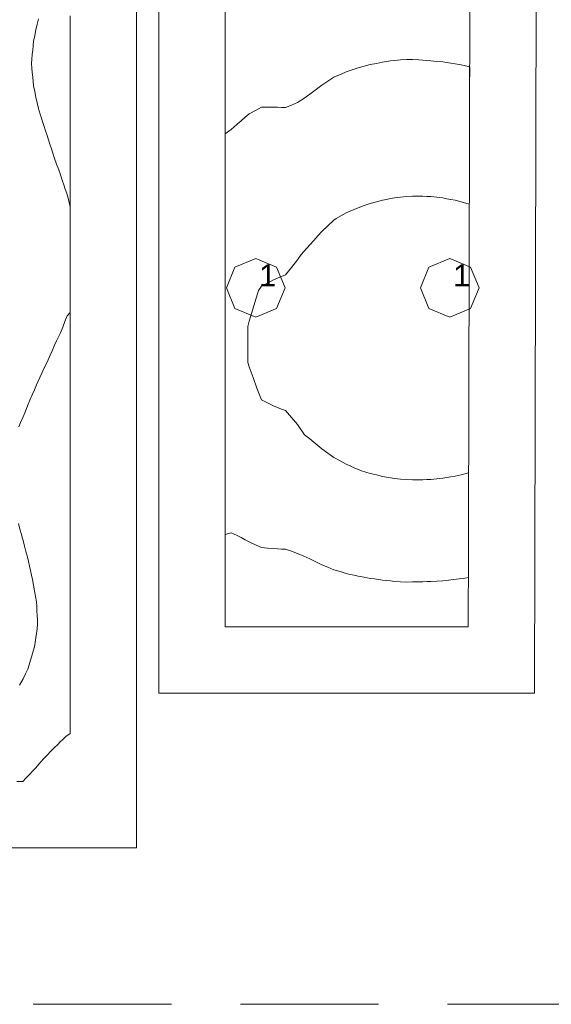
# Model space of a CAD drawing. Header units: millimetres. Extents: x -3350 to 1628655, y -3400 to 242269.
# Tile 43 of 73: x 1557364 to 1559770, y 10963 to 15421. Entities that reach past the tile are written whole.
import ezdxf
from ezdxf.xclip import XClip

# ---------------------------------------------------------------- set-up
doc = ezdxf.new("R2010")
doc.units = ezdxf.units.MM
doc.header["$MEASUREMENT"] = 0
doc.header["$XCLIPFRAME"] = 0
doc.linetypes.add('B0402', pattern=[937.5, 625, -312.5])
for name, color, linetype in [('19077_E_2-04_2_0', 7, 'Continuous'), ('19077_E_2-04_2_DLXLUMEX', 7, 'Continuous'), ('19077_E_2-04_2_New_0', 7, 'Continuous'), ('19077_E_2-04_2_New_DLXISO', 7, 'Continuous'), ('19077_E_2-04_2_New_DLXLUM', 7, 'Continuous')]:
    doc.layers.add(name, color=color, linetype=linetype)
doc.styles.add('GENERATED_STYLE_1', font='txt')

# ---------------------------------------------------------------- blocks, each defined once
blk = doc.blocks.new('Drawing_1_2', base_point=(1545683.5, -2338.8))
at = {"layer": '19077_E_2-04_2_New_0', "color": 6, "linetype": 'Continuous', "lineweight": 0}
for p, q in [((1557993.3, 33272.5), (1557993.3, 12372.5)), ((1557993.3, 12372.5), (1557993.3, 33272.5)), ((1557993.3, 12372.5), (1557993.3, 33272.5)), ((1557993.3, 33272.5), (1557993.3, 12372.5)), ((1557993.3, 12372.5), (1557993.3, 33272.5)), ((1557993.3, 12372.5), (1557993.3, 33272.5)), ((1557993.3, 33272.5), (1557993.3, 12372.5)), ((1559746.4, 33272.5), (1559693.3, 12372.5)), ((1559693.3, 12372.5), (1559746.4, 33272.5)), ((1559746.4, 33272.5), (1559693.3, 12372.5)), ((1559746.4, 33272.5), (1559693.3, 12372.5)), ((1559693.3, 12372.5), (1559746.4, 33272.5)), ((1559746.4, 33272.5), (1559693.3, 12372.5)), ((1559693.3, 12372.5), (1559746.4, 33272.5)), ((1557893.3, 11672.5), (1557893.3, 18772.5)), ((1557893.3, 18772.5), (1557893.3, 11672.5)), ((1557893.3, 18772.5), (1557893.3, 11672.5)), ((1557893.3, 11672.5), (1557893.3, 18772.5)), ((1557993.3, 12372.5), (1557993.4, 12372.5)), ((1559693.3, 12372.5), (1557993.3, 12372.5)), ((1557993.3, 12372.5), (1557993.4, 12372.5)), ((1557993.3, 12372.5), (1559693.3, 12372.5)), ((1559693.3, 12372.5), (1557993.3, 12372.5)), ((1557993.3, 12372.5), (1557993.4, 12372.5)), ((1559693.3, 12372.5), (1557993.3, 12372.5)), ((1557993.3, 12372.5), (1557993.4, 12372.5)), ((1557993.3, 12372.5), (1559693.3, 12372.5)), ((1559693.3, 12372.5), (1557993.3, 12372.5)), ((1557993.3, 12372.5), (1559693.3, 12372.5)), ((1559693.3, 12372.5), (1559693.4, 12372.5)), ((1559693.3, 12372.5), (1559693.4, 12372.5)), ((1559693.3, 12372.5), (1559693.4, 12372.5)), ((1559693.3, 12372.5), (1559693.4, 12372.5)), ((1557893.3, 11672.5), (1552743.3, 11672.5)), ((1552743.3, 11672.5), (1557893.3, 11672.5)), ((1557893.3, 11672.5), (1552743.3, 11672.5)), ((1552743.3, 11672.5), (1557893.3, 11672.5)), ((1557893.3, 11672.5), (1557893.4, 11672.5)), ((1557893.3, 11672.5), (1557893.4, 11672.5))]:
    blk.add_line(p, q, dxfattribs=at)
at = {"layer": '19077_E_2-04_2_New_DLXISO', "color": 30, "linetype": 'Continuous', "lineweight": 0, "flags": 128}
blk.add_lwpolyline([(1558293.3, 15462.9), (1558293.3, 15393.2), (1558293.3, 15323.4), (1558293.3, 15253.7), (1558293.3, 15183.9), (1558293.3, 15114.1), (1558293.3, 15044.4), (1558293.3, 14974.6), (1558293.3, 14904.9), (1558293.3, 14835.1), (1558293.3, 14765.3), (1558293.3, 14695.6), (1558293.3, 14625.8), (1558293.3, 14556.1), (1558293.3, 14486.3), (1558293.3, 14416.5), (1558293.3, 14346.8), (1558293.3, 14277), (1558293.3, 14207.3), (1558293.3, 14137.5), (1558293.3, 14067.8), (1558293.3, 13998), (1558293.3, 13928.2), (1558293.3, 13858.5), (1558293.3, 13788.7), (1558293.3, 13719), (1558293.3, 13649.2), (1558293.3, 13579.4), (1558293.3, 13509.7), (1558293.3, 13439.9), (1558293.3, 13370.2), (1558293.3, 13300.4), (1558293.3, 13230.6), (1558293.3, 13160.9), (1558293.3, 13091.1), (1558293.3, 13021.4), (1558293.3, 12951.6), (1558293.3, 12881.8), (1558293.3, 12812.1), (1558293.3, 12742.3), (1558293.3, 12672.6), (1558316.7, 12672.5), (1558340.2, 12672.5), (1558363.6, 12672.5), (1558387, 12672.5), (1558410.4, 12672.5), (1558433.8, 12672.5), (1558457.3, 12672.5), (1558480.7, 12672.5), (1558504.1, 12672.5), (1558527.5, 12672.5), (1558550.9, 12672.5), (1558574.4, 12672.5), (1558597.8, 12672.5), (1558621.2, 12672.5), (1558644.6, 12672.5), (1558668, 12672.5), (1558691.5, 12672.5), (1558714.9, 12672.5), (1558738.3, 12672.5), (1558761.7, 12672.5), (1558785.1, 12672.5), (1558808.6, 12672.5), (1558832, 12672.5), (1558855.4, 12672.5), (1558878.8, 12672.5), (1558902.2, 12672.5), (1558925.7, 12672.5), (1558949.1, 12672.5), (1558972.5, 12672.5), (1558995.9, 12672.5), (1559019.3, 12672.5), (1559042.8, 12672.5), (1559066.2, 12672.5), (1559089.6, 12672.5), (1559113, 12672.5), (1559136.4, 12672.5), (1559159.9, 12672.5), (1559183.3, 12672.5), (1559206.7, 12672.5), (1559230.1, 12672.5), (1559253.5, 12672.5), (1559277, 12672.5), (1559300.4, 12672.5), (1559323.8, 12672.5), (1559347.2, 12672.5), (1559370.6, 12672.5), (1559394.1, 12672.5), (1559394.2, 12742.3), (1559394.4, 12812.1), (1559394.6, 12881.8), (1559394.8, 12951.6), (1559395, 13021.3), (1559395.1, 13091.1), (1559395.3, 13160.9), (1559395.5, 13230.6), (1559395.7, 13300.4), (1559395.8, 13370.1), (1559396, 13439.9), (1559396.2, 13509.7), (1559396.4, 13579.4), (1559396.6, 13649.2), (1559396.7, 13718.9), (1559396.9, 13788.7), (1559397.1, 13858.5), (1559397.3, 13928.2), (1559397.4, 13998), (1559397.6, 14067.7), (1559397.8, 14137.5), (1559398, 14207.3), (1559398.1, 14277), (1559398.3, 14346.8), (1559398.5, 14416.5), (1559398.7, 14486.3), (1559398.9, 14556), (1559399, 14625.8), (1559399.2, 14695.6), (1559399.4, 14765.3), (1559399.6, 14835.1), (1559399.7, 14904.8), (1559399.9, 14974.6), (1559400.1, 15044.4), (1559400.3, 15114.1), (1559400.4, 15183.9), (1559400.6, 15253.6), (1559400.8, 15323.4), (1559401, 15393.2), (1559401.2, 15462.9)], dxfattribs=at)
at = {"layer": '19077_E_2-04_2_New_DLXISO', "color": 5, "linetype": 'Continuous', "lineweight": 0, "flags": 128}
blk.add_lwpolyline([(1557350.8, 11972.5), (1557379, 11972.5), (1557394.2, 11988.9), (1557408.5, 12004.2), (1557422.7, 12019.5), (1557436.9, 12034.8), (1557451.1, 12050.1), (1557472.1, 12074.1), (1557488.8, 12091.6), (1557505.5, 12109.1), (1557522.2, 12126.6), (1557535, 12138.9), (1557547.8, 12151.1), (1557560.5, 12163.4), (1557573.3, 12175.7), (1557593.3, 12189.2), (1557593.3, 12210.9), (1557593.3, 12232.5), (1557593.3, 12254.2), (1557593.3, 12275.9), (1557593.3, 12297.5), (1557593.3, 12319.2), (1557593.3, 12340.9), (1557593.3, 12362.5), (1557593.3, 12384.2), (1557593.3, 12405.9), (1557593.3, 12427.5), (1557593.3, 12449.2), (1557593.3, 12470.9), (1557593.3, 12492.5), (1557593.3, 12514.2), (1557593.3, 12535.9), (1557593.3, 12557.5), (1557593.3, 12579.2), (1557593.3, 12600.9), (1557593.3, 12622.5), (1557593.3, 12644.2), (1557593.3, 12665.9), (1557593.3, 12687.5), (1557593.3, 12709.2), (1557593.3, 12730.9), (1557593.3, 12752.5), (1557593.3, 12774.2), (1557593.3, 12795.9), (1557593.3, 12817.5), (1557593.3, 12839.2), (1557593.3, 12860.9), (1557593.3, 12882.5), (1557593.3, 12904.2), (1557593.3, 12925.9), (1557593.3, 12947.5), (1557593.3, 12969.2), (1557593.3, 12990.9), (1557593.3, 13012.5), (1557593.3, 13034.2), (1557593.3, 13055.9), (1557593.3, 13077.5), (1557593.3, 13099.2), (1557593.3, 13120.9), (1557593.3, 13142.5), (1557593.3, 13164.2), (1557593.3, 13185.9), (1557593.3, 13207.5), (1557593.3, 13229.2), (1557593.3, 13250.9), (1557593.3, 13272.5), (1557593.3, 13294.2), (1557593.3, 13315.9), (1557593.3, 13337.5), (1557593.3, 13359.2), (1557593.3, 13380.9), (1557593.3, 13402.5), (1557593.3, 13424.2), (1557593.3, 13445.9), (1557593.3, 13467.5), (1557593.3, 13489.2), (1557593.3, 13510.9), (1557593.3, 13532.5), (1557593.3, 13554.2), (1557593.3, 13575.9), (1557593.3, 13597.5), (1557593.3, 13619.2), (1557593.3, 13640.9), (1557593.3, 13662.5), (1557593.3, 13684.2), (1557593.3, 13705.9), (1557593.3, 13727.5), (1557593.3, 13749.2), (1557593.3, 13770.9), (1557593.3, 13792.5), (1557593.3, 13814.2), (1557593.3, 13835.9), (1557593.3, 13857.5), (1557593.3, 13879.2), (1557593.3, 13900.9), (1557593.3, 13922.5), (1557593.3, 13944.2), (1557593.3, 13965.9), (1557593.3, 13987.5), (1557593.3, 14009.2), (1557593.3, 14030.9), (1557593.3, 14052.5), (1557593.3, 14074.2), (1557593.3, 14095.9), (1557593.3, 14117.5), (1557593.3, 14139.2), (1557593.3, 14160.9), (1557593.3, 14182.5), (1557593.3, 14204.2), (1557593.3, 14225.9), (1557593.3, 14247.5), (1557593.3, 14269.2), (1557593.3, 14290.9), (1557593.3, 14312.5), (1557593.3, 14334.2), (1557593.3, 14355.9), (1557593.3, 14377.5), (1557593.3, 14399.2), (1557593.3, 14420.9), (1557593.3, 14442.5), (1557593.3, 14464.2), (1557593.3, 14485.9), (1557593.3, 14507.5), (1557593.3, 14529.2), (1557593.3, 14550.9), (1557593.3, 14572.5), (1557593.3, 14594.2), (1557593.3, 14615.9), (1557593.3, 14637.5), (1557593.3, 14659.2), (1557593.3, 14680.9), (1557593.3, 14702.5), (1557593.3, 14724.2), (1557593.3, 14745.9), (1557593.3, 14767.5), (1557593.3, 14789.2), (1557593.3, 14810.9), (1557593.3, 14832.5), (1557593.3, 14854.2), (1557593.3, 14875.9), (1557593.3, 14897.5), (1557593.3, 14919.2), (1557593.3, 14940.9), (1557593.3, 14962.5), (1557593.3, 14984.2), (1557593.3, 15005.9), (1557593.3, 15027.5), (1557593.3, 15049.2), (1557593.3, 15070.9), (1557593.3, 15092.5), (1557593.3, 15114.2), (1557593.3, 15135.9), (1557593.3, 15157.5), (1557593.3, 15179.2), (1557593.3, 15200.9), (1557593.3, 15222.5), (1557593.3, 15244.2), (1557593.3, 15265.9), (1557593.3, 15287.5), (1557593.3, 15309.2), (1557593.3, 15330.9), (1557593.3, 15352.5), (1557593.3, 15374.2), (1557593.3, 15395.9), (1557593.3, 15417.5), (1557593.3, 15439.2)], dxfattribs=at)
at = {"layer": '19077_E_2-04_2_New_DLXISO', "color": 3, "linetype": 'Continuous', "lineweight": 0, "flags": 128}
for points in [[(1557363.3, 12408.1), (1557380, 12437.5), (1557390.2, 12458.9), (1557400.4, 12480.4), (1557406.7, 12500.7), (1557413, 12521), (1557419.3, 12541.3), (1557425.6, 12561.6), (1557431.9, 12581.9), (1557434.6, 12602.2), (1557437.3, 12622.5), (1557440, 12642.9), (1557442.7, 12663.2), (1557445.3, 12683.5), (1557444.3, 12703.8), (1557443.4, 12724.1), (1557442.4, 12744.4), (1557441.4, 12764.7), (1557440.4, 12785), (1557435.9, 12810.4), (1557431.5, 12835.8), (1557427, 12861.2), (1557422.6, 12886.6), (1557417.8, 12906.9), (1557413, 12927.2), (1557408.3, 12947.5), (1557403.5, 12967.9), (1557398.8, 12988.2), (1557392.5, 13013.1), (1557386.3, 13038), (1557380, 13062.9), (1557375.9, 13076.3), (1557371.8, 13089.7), (1557364.9, 13115.1), (1557358.1, 13140.5)], [(1557360.7, 13577.2), (1557367.7, 13597.5), (1557380, 13622.7), (1557387.7, 13641.8), (1557395.4, 13660.9), (1557403, 13680), (1557410.7, 13699.1), (1557420.8, 13722), (1557430.9, 13744.8), (1557441, 13767.7), (1557455.6, 13800.7), (1557464.9, 13821), (1557474.2, 13841.3), (1557483.6, 13861.6), (1557492.9, 13881.9), (1557502.2, 13902.2), (1557512.2, 13925.2), (1557522.2, 13948.2), (1557531, 13966.7), (1557539.8, 13985.3), (1557548.6, 14003.8), (1557558.7, 14029.2), (1557568.8, 14054.6), (1557578.8, 14080), (1557593.3, 14095.9), (1557593.3, 14117.5), (1557593.3, 14139.2), (1557593.3, 14160.9), (1557593.3, 14182.5), (1557593.3, 14204.2), (1557593.3, 14225.9), (1557593.3, 14247.5), (1557593.3, 14269.2), (1557593.3, 14290.9), (1557593.3, 14312.5), (1557593.3, 14334.2), (1557593.3, 14355.9), (1557593.3, 14377.5), (1557593.3, 14399.2), (1557593.3, 14420.9), (1557593.3, 14442.5), (1557593.3, 14464.2), (1557593.3, 14485.9), (1557593.3, 14507.5), (1557593.3, 14529.2), (1557593.3, 14550.9), (1557593.3, 14572.5), (1557588.4, 14594.2), (1557583.4, 14613.2), (1557576.8, 14633.5), (1557570.1, 14653.8), (1557563.5, 14674.1), (1557556.8, 14694.4), (1557550.2, 14714.7), (1557540.9, 14740.9), (1557531.5, 14767.1), (1557522.2, 14793.3), (1557514.6, 14816.3), (1557507.9, 14836.6), (1557501.2, 14856.9), (1557494.5, 14877.2), (1557487.8, 14897.5), (1557481.2, 14917.9), (1557473.6, 14941.6), (1557466.1, 14965.3), (1557458.6, 14989.1), (1557451.1, 15012.8), (1557449, 15019.4), (1557443.4, 15044.8), (1557437.7, 15070.2), (1557432.1, 15095.6), (1557426.4, 15121), (1557424.7, 15141.3), (1557423, 15161.6), (1557421.4, 15181.9), (1557419.7, 15202.2), (1557418, 15222.5), (1557419.7, 15242.9), (1557421.3, 15263.2), (1557423, 15283.5), (1557424.7, 15303.8), (1557426.4, 15324.1), (1557432.1, 15349.5), (1557437.7, 15374.9), (1557443.4, 15400.3), (1557449, 15425.7)]]:
    blk.add_lwpolyline(points, dxfattribs=at)
at = {"layer": '19077_E_2-04_2_New_DLXISO', "color": 14, "linetype": 'Continuous', "lineweight": 0, "flags": 128}
blk.add_lwpolyline([(1558818.9, 15174.9), (1558786.4, 15160.7), (1558759, 15142.4), (1558731.6, 15124.2), (1558713.3, 15110.6), (1558695.1, 15096.9), (1558676.8, 15083.3), (1558649.4, 15064.9), (1558622, 15046.5), (1558594.6, 15034.9), (1558567.2, 15023.3), (1558549, 15024), (1558530.7, 15024.6), (1558512.4, 15025.3), (1558485.1, 15025.3), (1558457.7, 15025.3), (1558434.7, 15011.6), (1558402.9, 14994.7), (1558384.6, 14979.3), (1558366.4, 14963.9), (1558348.1, 14948.5), (1558320.7, 14923.3), (1558293.3, 14904.9), (1558293.3, 14835.1), (1558293.3, 14765.3), (1558293.3, 14695.6), (1558293.3, 14625.8), (1558293.3, 14556.1), (1558293.3, 14486.3), (1558293.3, 14416.5), (1558293.3, 14346.8), (1558293.3, 14277), (1558293.3, 14207.3), (1558293.3, 14137.5), (1558293.3, 14067.8), (1558293.3, 13998), (1558293.3, 13928.2), (1558293.3, 13858.5), (1558293.3, 13788.7), (1558293.3, 13719), (1558293.3, 13649.2), (1558293.3, 13579.4), (1558293.3, 13509.7), (1558293.3, 13439.9), (1558293.3, 13370.2), (1558293.3, 13300.4), (1558293.3, 13230.6), (1558293.3, 13160.9), (1558293.3, 13091.1), (1558320.7, 13097.7), (1558348.1, 13086.6), (1558366.4, 13076.6), (1558384.6, 13066.7), (1558412, 13052.2), (1558434.8, 13041.7), (1558457.7, 13031.2), (1558485.1, 13028.8), (1558512.4, 13026.4), (1558530.7, 13025.4), (1558549, 13024.4), (1558567.2, 13023.4), (1558594.6, 13014.3), (1558622, 13005.1), (1558649.4, 12992.4), (1558676.8, 12979.7), (1558695.1, 12971.1), (1558713.3, 12962.4), (1558731.6, 12953.8), (1558759, 12942.4), (1558786.4, 12930.9), (1558813.8, 12922.6), (1558841.1, 12914.2), (1558859.4, 12910), (1558877.7, 12905.9), (1558895.9, 12901.7), (1558923.3, 12896.7), (1558950.7, 12891.6), (1558969.3, 12889), (1559005.5, 12883.8), (1559023.8, 12882), (1559042, 12880.1), (1559060.3, 12878.3), (1559087.7, 12876.8), (1559115.1, 12875.3), (1559142.5, 12875.4), (1559169.8, 12875.4), (1559188.1, 12876.1), (1559206.4, 12876.9), (1559224.6, 12877.6), (1559252, 12879.4), (1559279.4, 12881.1), (1559297.7, 12882.9), (1559315.9, 12884.7), (1559352.2, 12889), (1559370.6, 12891.5), (1559394.6, 12895.5), (1559394.8, 12951.6), (1559395, 13021.3), (1559395.1, 13091.1), (1559395.3, 13160.9), (1559395.5, 13230.6), (1559395.7, 13300.4), (1559395.8, 13370.1), (1559396, 13439.9), (1559396.2, 13509.7), (1559396.4, 13579.4), (1559396.6, 13649.2), (1559396.7, 13718.9), (1559396.9, 13788.7), (1559397.1, 13858.5), (1559397.3, 13928.2), (1559397.4, 13998), (1559397.6, 14067.7), (1559397.8, 14137.5), (1559398, 14207.3), (1559398.1, 14277), (1559398.3, 14346.8), (1559398.5, 14416.5), (1559398.7, 14486.3), (1559398.9, 14556), (1559399, 14625.8), (1559399.2, 14695.6), (1559399.4, 14765.3), (1559399.6, 14835.1), (1559399.7, 14904.8), (1559399.9, 14974.6), (1559400.1, 15044.4), (1559400.3, 15114.1), (1559400.5, 15207.2), (1559361.6, 15216.3), (1559334.2, 15221.9), (1559315.9, 15224.5), (1559297.7, 15227.2), (1559279.4, 15229.8), (1559252, 15232.6), (1559224.6, 15235.5), (1559206.4, 15236.9), (1559188.1, 15238.3), (1559169.8, 15239.7), (1559142.5, 15240.3), (1559115.1, 15240.8), (1559087.7, 15238.8), (1559060.3, 15236.9), (1559042, 15234.3), (1559023.8, 15231.6), (1559005.5, 15229), (1558978.1, 15223.4), (1558950.7, 15217.9), (1558923.3, 15210.7), (1558895.9, 15203.5), (1558877.7, 15197.5), (1558859.4, 15191.6), (1558841.1, 15185.6)], close=True, dxfattribs=at)
at = {"layer": '19077_E_2-04_2_New_DLXISO', "color": 9, "linetype": 'Continuous', "lineweight": 0, "flags": 128}
blk.add_lwpolyline([(1559115.1, 14620.6), (1559087.7, 14617.5), (1559060.3, 14614.4), (1559042, 14610.9), (1559023.8, 14607.4), (1559005.5, 14603.9), (1558978.1, 14596.5), (1558950.7, 14589.1), (1558923.3, 14579.6), (1558895.9, 14570.1), (1558877.7, 14562.2), (1558859.4, 14554.3), (1558841.1, 14546.4), (1558796.6, 14521.8), (1558786.4, 14514.1), (1558759, 14488), (1558731.6, 14461.8), (1558713.3, 14442), (1558695.1, 14422.1), (1558676.8, 14402.3), (1558637.3, 14358.5), (1558622, 14333.6), (1558594.6, 14299.8), (1558567.2, 14265.9), (1558549, 14258.2), (1558530.7, 14250.6), (1558512.4, 14242.9), (1558485.1, 14228.8), (1558457.7, 14214.6), (1558445.6, 14195.2), (1558424.3, 14125.7), (1558402.9, 14056.3), (1558396.8, 14031.9), (1558396.9, 13950.3), (1558397.1, 13868.6), (1558402.9, 13849.3), (1558420, 13801.3), (1558437.1, 13753.4), (1558457.7, 13700.4), (1558485.1, 13686.7), (1558512.4, 13673.1), (1558530.7, 13665.9), (1558549, 13658.6), (1558567.2, 13651.4), (1558594.6, 13620.2), (1558622, 13588.9), (1558653.4, 13542.1), (1558676.8, 13523), (1558695.1, 13508.3), (1558713.3, 13493.6), (1558731.6, 13478.9), (1558759, 13459.2), (1558786.4, 13439.6), (1558813.8, 13424.2), (1558841.1, 13408.8), (1558859.4, 13400.6), (1558877.7, 13392.5), (1558910.8, 13378.8), (1558930.8, 13372.7), (1558950.7, 13366.6), (1558978.1, 13360), (1559005.5, 13353.5), (1559023.8, 13350.4), (1559042, 13347.4), (1559060.3, 13344.3), (1559087.7, 13341.6), (1559115.1, 13338.9), (1559142.5, 13338.1), (1559169.8, 13337.4), (1559188.1, 13338.1), (1559206.4, 13338.8), (1559224.6, 13339.5), (1559252, 13342.2), (1559279.4, 13345), (1559297.7, 13347.9), (1559315.9, 13350.9), (1559334.2, 13353.9), (1559361.6, 13360.2), (1559395.8, 13369.1), (1559396, 13439.9), (1559396.2, 13509.7), (1559396.4, 13579.4), (1559396.6, 13649.2), (1559396.7, 13718.9), (1559396.9, 13788.7), (1559397.1, 13858.5), (1559397.3, 13928.2), (1559397.4, 13998), (1559397.6, 14067.7), (1559397.8, 14137.5), (1559398, 14207.3), (1559398.1, 14277), (1559398.3, 14346.8), (1559398.5, 14416.5), (1559398.7, 14486.3), (1559398.9, 14585.7), (1559361.6, 14596.8), (1559334.2, 14604), (1559315.9, 14607.3), (1559297.7, 14610.7), (1559279.4, 14614.1), (1559252, 14617.1), (1559224.6, 14620.1), (1559206.4, 14620.9), (1559188.1, 14621.6), (1559169.8, 14622.4), (1559142.5, 14621.5)], close=True, dxfattribs=at)
at = {"layer": '19077_E_2-04_2_New_DLXLUM', "color": 1, "linetype": 'Continuous', "lineweight": 0}
for p, q in [((1558338.3, 14301.4), (1558432.3, 14340.4)), ((1558432.3, 14340.4), (1558338.3, 14301.4)), ((1558432.3, 14340.4), (1558338.3, 14301.4)), ((1558338.3, 14301.4), (1558432.3, 14340.4)), ((1558432.3, 14340.4), (1558526.3, 14301.4)), ((1558526.3, 14301.4), (1558432.3, 14340.4)), ((1558432.3, 14340.4), (1558432.3, 14340.4)), ((1558526.3, 14301.4), (1558432.3, 14340.4)), ((1558432.3, 14340.4), (1558432.3, 14340.4)), ((1558432.3, 14340.4), (1558526.3, 14301.4)), ((1559216.3, 14301.4), (1559310.2, 14340.4)), ((1559310.2, 14340.4), (1559216.3, 14301.4)), ((1559310.2, 14340.4), (1559216.3, 14301.4)), ((1559216.3, 14301.4), (1559310.2, 14340.4)), ((1559310.2, 14340.4), (1559404.2, 14301.4)), ((1559404.2, 14301.4), (1559310.2, 14340.4)), ((1559310.2, 14340.4), (1559310.3, 14340.4)), ((1559404.2, 14301.4), (1559310.2, 14340.4)), ((1559310.2, 14340.4), (1559310.3, 14340.4)), ((1559310.2, 14340.4), (1559404.2, 14301.4)), ((1558299.4, 14207.5), (1558338.3, 14301.4)), ((1558338.3, 14301.4), (1558299.4, 14207.5)), ((1558338.3, 14301.4), (1558299.4, 14207.5)), ((1558299.4, 14207.5), (1558338.3, 14301.4)), ((1558338.3, 14301.4), (1558338.3, 14301.4)), ((1558338.3, 14301.4), (1558338.3, 14301.4)), ((1558526.3, 14301.4), (1558565.2, 14207.5)), ((1558565.2, 14207.5), (1558526.3, 14301.4)), ((1558526.3, 14301.4), (1558526.3, 14301.4)), ((1558565.2, 14207.5), (1558526.3, 14301.4)), ((1558526.3, 14301.4), (1558526.3, 14301.4)), ((1558526.3, 14301.4), (1558565.2, 14207.5)), ((1559177.3, 14207.5), (1559216.3, 14301.4)), ((1559216.3, 14301.4), (1559177.3, 14207.5)), ((1559216.3, 14301.4), (1559177.3, 14207.5)), ((1559177.3, 14207.5), (1559216.3, 14301.4)), ((1559216.3, 14301.4), (1559216.3, 14301.4)), ((1559216.3, 14301.4), (1559216.3, 14301.4)), ((1559404.2, 14301.4), (1559443.2, 14207.5)), ((1559443.2, 14207.5), (1559404.2, 14301.4)), ((1559404.2, 14301.4), (1559404.3, 14301.4)), ((1559443.2, 14207.5), (1559404.2, 14301.4)), ((1559404.2, 14301.4), (1559404.3, 14301.4)), ((1559404.2, 14301.4), (1559443.2, 14207.5)), ((1558338.3, 14113.5), (1558299.4, 14207.5)), ((1558299.4, 14207.5), (1558338.3, 14113.5)), ((1558299.4, 14207.5), (1558338.3, 14113.5)), ((1558338.3, 14113.5), (1558299.4, 14207.5)), ((1558299.4, 14207.5), (1558299.4, 14207.5)), ((1558299.4, 14207.5), (1558299.4, 14207.5)), ((1558565.2, 14207.5), (1558526.3, 14113.5)), ((1558526.3, 14113.5), (1558565.2, 14207.5)), ((1558526.3, 14113.5), (1558565.2, 14207.5)), ((1558565.2, 14207.5), (1558526.3, 14113.5)), ((1558565.2, 14207.5), (1558565.3, 14207.5)), ((1558565.2, 14207.5), (1558565.3, 14207.5)), ((1559216.3, 14113.5), (1559177.3, 14207.5)), ((1559177.3, 14207.5), (1559216.3, 14113.5)), ((1559177.3, 14207.5), (1559216.3, 14113.5)), ((1559216.3, 14113.5), (1559177.3, 14207.5)), ((1559177.3, 14207.5), (1559177.4, 14207.5)), ((1559177.3, 14207.5), (1559177.4, 14207.5)), ((1559443.2, 14207.5), (1559404.2, 14113.5)), ((1559404.2, 14113.5), (1559443.2, 14207.5)), ((1559404.2, 14113.5), (1559443.2, 14207.5)), ((1559443.2, 14207.5), (1559404.2, 14113.5)), ((1559443.2, 14207.5), (1559443.2, 14207.5)), ((1559443.2, 14207.5), (1559443.2, 14207.5)), ((1558432.3, 14074.5), (1558338.3, 14113.5)), ((1558338.3, 14113.5), (1558432.3, 14074.5)), ((1558338.3, 14113.5), (1558432.3, 14074.5)), ((1558432.3, 14074.5), (1558338.3, 14113.5)), ((1558338.3, 14113.5), (1558338.3, 14113.5)), ((1558338.3, 14113.5), (1558338.3, 14113.5)), ((1558526.3, 14113.5), (1558432.3, 14074.5)), ((1558432.3, 14074.5), (1558526.3, 14113.5)), ((1558432.3, 14074.5), (1558526.3, 14113.5)), ((1558526.3, 14113.5), (1558432.3, 14074.5)), ((1558526.3, 14113.5), (1558526.3, 14113.5)), ((1558526.3, 14113.5), (1558526.3, 14113.5)), ((1559310.2, 14074.5), (1559216.3, 14113.5)), ((1559216.3, 14113.5), (1559310.2, 14074.5)), ((1559216.3, 14113.5), (1559216.3, 14113.5)), ((1559216.3, 14113.5), (1559310.2, 14074.5)), ((1559310.2, 14074.5), (1559216.3, 14113.5)), ((1559216.3, 14113.5), (1559216.3, 14113.5)), ((1559404.2, 14113.5), (1559310.2, 14074.5)), ((1559310.2, 14074.5), (1559404.2, 14113.5)), ((1559310.2, 14074.5), (1559404.2, 14113.5)), ((1559404.2, 14113.5), (1559310.2, 14074.5)), ((1559404.2, 14113.5), (1559404.3, 14113.5)), ((1559404.2, 14113.5), (1559404.3, 14113.5)), ((1558432.3, 14074.5), (1558432.3, 14074.5)), ((1558432.3, 14074.5), (1558432.3, 14074.5)), ((1559310.2, 14074.5), (1559310.3, 14074.5)), ((1559310.2, 14074.5), (1559310.3, 14074.5))]:
    blk.add_line(p, q, dxfattribs=at)
at = {"layer": '19077_E_2-04_2_DLXLUMEX', "color": 6, "linetype": 'Continuous', "lineweight": 0, "char_height": 100, "attachment_point": 7, "style": 'GENERATED_STYLE_1'}
for insert in [(1558447.5, 14213.2), (1559325.4, 14213.2)]:
    blk.add_mtext('\\A1;{\\pql;\\fArial|b0|i0|c0|p38;1}', dxfattribs=dict(at, insert=insert))

msp = doc.modelspace()

# ---------------------------------------------------------------- linework, layer by layer
at = {"layer": '19077_E_2-04_2_0', "color": 85, "linetype": 'B0402', "lineweight": 0, "flags": 128}
msp.add_lwpolyline([(1552738.3, 10963.5), (1628655.4, 10963.5), (1628655.4, 36627.5), (1552738.3, 36627.5)], close=True, dxfattribs=at)

# ---------------------------------------------------------------- block references
at = {"color": 174, "linetype": 'B0402', "lineweight": 0, "true_color": 0x0000aa}
ref = msp.add_blockref('Drawing_1_2', (1545683.5, -2338.8), dxfattribs=at)
XClip(ref).set_block_clipping_path([(1552743.3092323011, 10968.4528812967), (1628650.371970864, 36622.544083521)])

doc.saveas('drawing.dxf')
